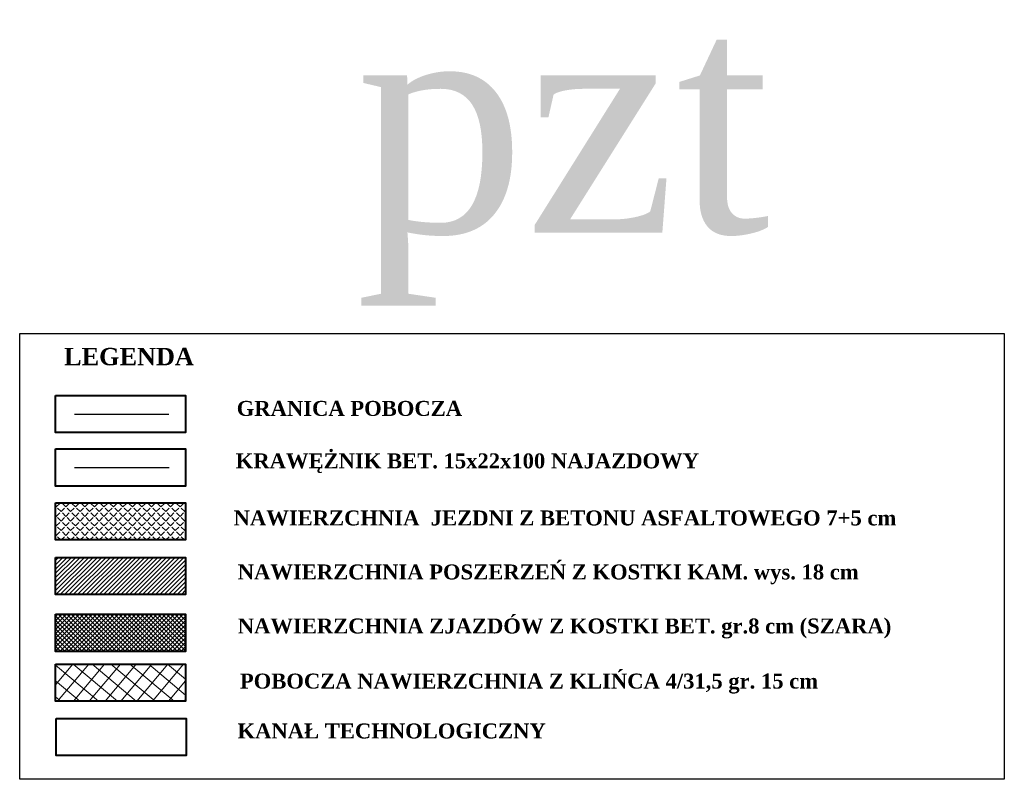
# Model space of a CAD drawing. Header units: metres. Extents: x 5555129 to 5556676, y 5635595 to 5636517.
# Tile 185 of 256: x 5556152 to 5556192, y 5635758 to 5635789. Entities that reach past the tile are written whole.
import ezdxf

# ---------------------------------------------------------------- set-up
doc = ezdxf.new("R2010")
doc.units = ezdxf.units.M
doc.header["$MEASUREMENT"] = 0
doc.linetypes.add('PRZER3-1', pattern=[4, 3, -1])
for name, color, linetype, lineweight, true_color in [('drogi', 7, 'Continuous', 20, 0xd6bc51), ('GESDZI_O', 7, 'Continuous', 18, 0x0a0909), ('GESKKL_O', 7, 'PRZER3-1', 18, 0x008000)]:
    doc.layers.add(name, color=color, linetype=linetype, lineweight=lineweight, true_color=true_color)
doc.layers.add('Warstwa 1', color=220, linetype='Continuous', lineweight=20)
doc.styles.get("Standard").update_dxf_attribs({"font": 'plfontwi.shx', "height": 0.75})

msp = doc.modelspace()

# ---------------------------------------------------------------- hatches: boundary and pattern name
at = {"layer": 'drogi', "lineweight": 5, "true_color": 0xf4e08b}
h = msp.add_hatch(dxfattribs=at)
h.set_pattern_fill('ANGLE', color=41, angle=45)
h.set_pattern_definition([(45, (365.51998, -251.2831), (-0.194454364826, 0.194454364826), [0.2, -0.075]), (135, (365.51998, -251.2831), (-0.194454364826, -0.194454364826), [0.2, -0.075])])
h.paths.add_polyline_path([(5556158.73857, 5635769.07906), (5556153.42338, 5635769.07906), (5556153.42338, 5635767.56129), (5556158.73857, 5635767.56129)])
at = {"layer": 'drogi', "lineweight": 5}
h = msp.add_hatch(dxfattribs=at)
h.set_pattern_fill('ANSI37', color=141, scale=0.156, angle=5)
h.set_pattern_definition([(50, (1221822.14776, 1244940.6913), (-0.379421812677, 0.318372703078), []), (140, (1221822.14776, 1244940.6913), (-0.318372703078, -0.379421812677), [])])
h.paths.add_polyline_path([(5556158.73858, 5635760.96558), (5556158.73858, 5635762.48334), (5556153.42339, 5635762.48334), (5556153.42339, 5635760.96558)])
at = {"layer": 'GESDZI_O', "linetype": 'Continuous', "lineweight": 9}
h = msp.add_hatch(dxfattribs=at)
h.set_pattern_fill('ANSI31', color=43)
h.set_pattern_definition([(45, (365.51998, -251.28311), (-0.0883883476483, 0.0883883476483), [])])
h.paths.add_polyline_path([(5556153.42339, 5635766.84666), (5556153.42339, 5635765.32889), (5556158.73858, 5635765.32889), (5556158.73858, 5635766.84666)])
at = {"layer": 'GESKKL_O', "linetype": 'Continuous', "lineweight": 20}
h = msp.add_hatch(dxfattribs=at)
h.set_pattern_fill('ANSI37', color=140)
h.set_pattern_definition([(45, (365.51998, -251.28311), (-0.0883883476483, 0.0883883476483), []), (135, (365.51998, -251.28311), (-0.0883883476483, -0.0883883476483), [])])
h.paths.add_polyline_path([(5556158.73857, 5635764.5225), (5556153.42338, 5635764.5225), (5556153.42338, 5635763.00474), (5556158.73857, 5635763.00474)])

# ---------------------------------------------------------------- linework, layer by layer
at = {"color": 141, "true_color": 0xadddf7}
msp.add_line((5556154.1957, 5635772.69747), (5556158.05549, 5635772.69747), dxfattribs=at)
at = {"ltscale": 0.1}
msp.add_lwpolyline([(5556151.96018, 5635776.0023), (5556192.20399, 5635776.0023), (5556192.20399, 5635757.77209), (5556151.96018, 5635757.77209)], close=True, dxfattribs=at)
at = {"layer": 'GESDZI_O', "color": 1, "linetype": 'Continuous', "lineweight": 30}
msp.add_line((5556158.06778, 5635770.50828), (5556154.1957, 5635770.50823), dxfattribs=at)
at = {"layer": 'Warstwa 1', "color": 0, "linetype": 'Continuous', "lineweight": 40}
for points in [[(5556153.42339, 5635773.46741), (5556158.73858, 5635773.46741), (5556158.73858, 5635771.94964), (5556153.42339, 5635771.94964)], [(5556153.42339, 5635771.28192), (5556158.73858, 5635771.28192), (5556158.73858, 5635769.76415), (5556153.42339, 5635769.76415)], [(5556153.42339, 5635769.07906), (5556158.73858, 5635769.07906), (5556158.73858, 5635767.56129), (5556153.42339, 5635767.56129)], [(5556153.42339, 5635766.84666), (5556158.73858, 5635766.84666), (5556158.73858, 5635765.32889), (5556153.42339, 5635765.32889)], [(5556153.42339, 5635764.52251), (5556158.73858, 5635764.52251), (5556158.73858, 5635763.00474), (5556153.42339, 5635763.00474)], [(5556153.42339, 5635762.48334), (5556158.73858, 5635762.48334), (5556158.73858, 5635760.96558), (5556153.42339, 5635760.96558)], [(5556153.45222, 5635760.26159), (5556158.7674, 5635760.26159), (5556158.7674, 5635758.74382), (5556153.45222, 5635758.74382)]]:
    msp.add_lwpolyline(points, close=True, dxfattribs=at)

# ---------------------------------------------------------------- texts
at = {"layer": 'Warstwa 1', "color": 0, "linetype": 'Continuous', "lineweight": 40, "attachment_point": 1}
for s, insert, char_height, width in [('{\\fTimes New Roman|b0|i0|c238|p18;pzt  }', (5556165.70403, 5635789.29729), 9.172876, 279.772717), ('{\\fTimes New Roman|b1|i0|c238|p18;LEGENDA}', (5556153.77655, 5635775.41357), 0.7098, 8.3446044), ('{\\fTimes New Roman|b0|i0|c238|p18; \\fTimes New Roman|b1|i0|c238|p18;GRANICA POBOCZA  }', (5556160.59959, 5635773.24507), 0.6115251, 18.6515145), ('{\\fTimes New Roman|b1|i0|c238|p18; KRAWĘŻNIK BET. 15x22x100 NAJAZDOWY}', (5556160.55943, 5635771.09962), 0.6115251, 21.9052282), ('{\\fTimes New Roman|b1|i0|c238|p18;NAWIERZCHNIA  JEZDNI Z BETONU ASFALTOWEGO 7+5 cm}', (5556160.70401, 5635768.76557), 0.6115251, 29.7373139), ('{\\fTimes New Roman|b1|i0|c238|p18;NAWIERZCHNIA POSZERZEŃ Z KOSTKI KAM. wys. 18 cm }', (5556160.87217, 5635766.55769), 0.6115251, 29.277219), ('{\\fTimes New Roman|b1|i0|c238|p18;NAWIERZCHNIA ZJAZDÓW Z KOSTKI BET. gr.8 cm (SZARA)}', (5556160.87324, 5635764.34766), 0.6115251, 29.277219), ('{\\fTimes New Roman|b1|i0|c238|p18;POBOCZA NAWIERZCHNIA Z KLIŃCA 4/31,5 gr. 15 cm}', (5556160.96034, 5635762.09471), 0.6115251, 29.277219), ('{\\fTimes New Roman|b1|i0|c238|p18;KANAŁ TECHNOLOGICZNY}', (5556160.86332, 5635760.05459), 0.6115251, 28.0480432)]:
    msp.add_mtext(s, dxfattribs=dict(at, insert=insert, char_height=char_height, width=width))

doc.saveas('drawing.dxf')
